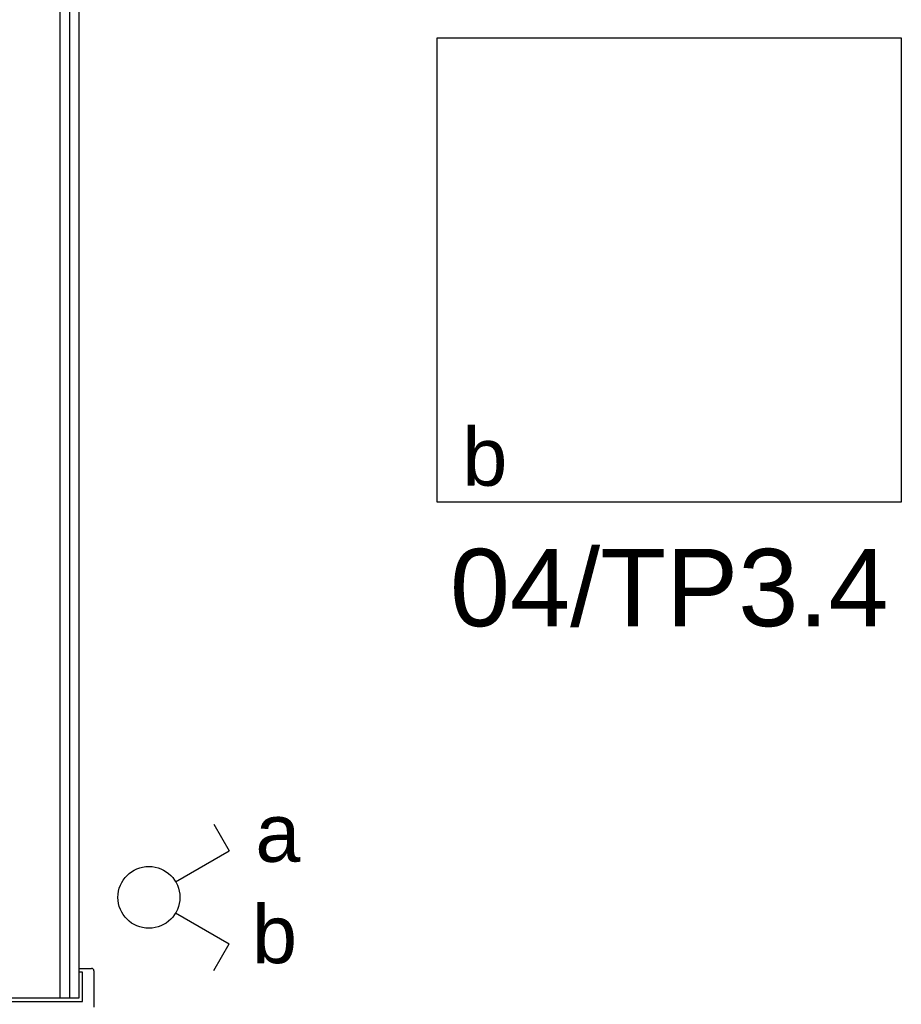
# Model space of a CAD drawing. Header units: millimetres. Extents: x 45983 to 94428, y -13359 to 18562.
# Tile 23 of 57: x 86688 to 87828, y -4500 to -3228. Entities that reach past the tile are written whole.
import ezdxf

# ---------------------------------------------------------------- set-up
doc = ezdxf.new("R2010")
doc.units = ezdxf.units.MM
doc.layers.add('Oświetlenie', color=5, linetype='Continuous')
doc.styles.get("Standard").update_dxf_attribs({"font": 'ARIAL.TTF'})

msp = doc.modelspace()

# ---------------------------------------------------------------- linework, layer by layer
for p, q in [((86740, -2710.9), (86740, -4492)), ((86752.5, -2710.9), (86752.5, -4492)), ((86765, -4492), (86765, -2710.9)), ((86765, -4454), (86781, -4454)), ((86769, -4459), (86765, -4459)), ((86769, -4497), (86769, -4459)), ((86784, -4457), (86784, -4504)), ((86640, -4492), (86765, -4492)), ((86636, -4497), (86769, -4497))]:
    msp.add_line(p, q)
msp.add_arc((86781, -4457), 3, 0, 90)
at = {"layer": 'Oświetlenie'}
for p, q in [((87227.5, -3851.5), (87227.5, -3251.5)), ((87227.5, -3251.5), (87827.5, -3251.5)), ((87827.5, -3251.5), (87827.5, -3851.5)), ((87827.5, -3851.5), (87227.5, -3851.5)), ((86938.9, -4267.5), (86958.9, -4302.2)), ((86889.6, -4342.2), (86958.9, -4302.2)), ((86889.6, -4382.2), (86958.9, -4422.2)), ((86938.9, -4456.8), (86958.9, -4422.2))]:
    msp.add_line(p, q, dxfattribs=at)
msp.add_circle((86855, -4362.2), 40, dxfattribs=at)

# ---------------------------------------------------------------- texts
for s, insert, char_height, width, attachment_point in [('b', (87260.1, -3755.2), 75, 249.331, 1), ('04/TP3.4', (87527.5, -3962.5), 100, 6342.147, 5), ('{\\fArial|b0|i0|c238|p34;a}', (86992.6, -4241.3), 75, 249.331, 1), ('{\\fArial|b0|i0|c238|p34;b}', (86988.3, -4372.3), 75, 249.331, 1)]:
    msp.add_mtext(s, dxfattribs=dict(at, insert=insert, char_height=char_height, width=width, attachment_point=attachment_point))

doc.saveas('drawing.dxf')
